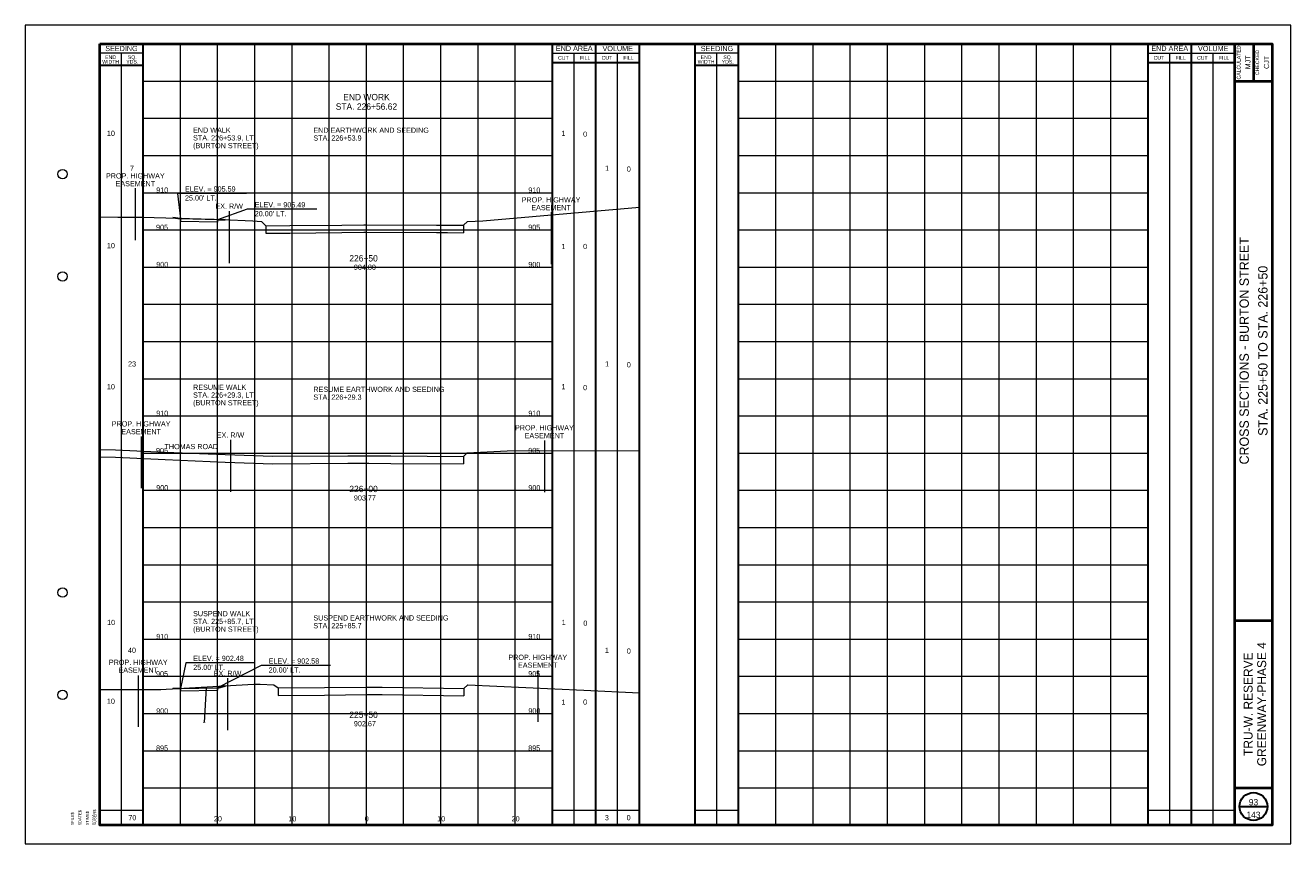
# Paper-space layout 'Layout1' of a CAD drawing. Header units: feet. Extents: x -1005 to 2379, y -670 to 6548.
# Tile 69 of 69: x -10 to 160, y 6438 to 6548. Entities that reach past the tile are written whole.
import ezdxf
from ezdxf.enums import TextEntityAlignment as Align

# ---------------------------------------------------------------- set-up
doc = ezdxf.new("R2010")
doc.units = ezdxf.units.FT
doc.header["$LTSCALE"] = 5
doc.header["$MEASUREMENT"] = 0
for name, pattern in [('DGN Style 2', [150.837143, 90.502286, -60.334857]), ('DGN Style 3', [211.172, 150.837143, -60.334857]), ('esmtshpr', [5.35, 1, -0.175, -0.175, 4]), ('rowex', [4.85, 0.8, -0.375, -0.375, 0.8, -0.3, 0.8, -0.3, 0.8, -0.3]), ('rowpr', [5.45, 1, -0.225, -0.225, 4])]:
    doc.linetypes.add(name, pattern=pattern)
for name, color, linetype, lineweight in [('PV_P_Walk', 241, 'Continuous', 13), ('PV_X_EOP', 7, 'DGN Style 3', 0), ('RW_P_Esmt_SH', 193, 'esmtshpr', 40), ('RW_P_Fee_RW', 193, 'rowpr', 40), ('RW_X_Fee_RW', 6, 'rowex', 30), ('SH_Border', 7, 'Continuous', 40), ('SH_Data', 7, 'Continuous', 0), ('SH_Major_Grid_Line', 254, 'Continuous', 13), ('SH_Text', 7, 'Continuous', 13), ('TX_P_20', 7, 'Continuous', 13), ('TX_P_5', 7, 'Continuous', 13), ('TX_P_Misc', 7, 'Continuous', 13), ('TX_X_5', 7, 'Continuous', 0), ('XS_P_Finished_Grade', 3, 'Continuous', 30), ('XS_X_Ground_Line', 3, 'DGN Style 2', 13)]:
    doc.layers.add(name, color=color, linetype=linetype, lineweight=lineweight)
doc.layers.add('SH_Cut_Line', color=7, linetype='DGN Style 3', lineweight=0, plot=False)
doc.layers.add('XS_P_Earthwork_Shapes', color=5, linetype='Continuous', lineweight=0, plot=False, transparency=0.5)
doc.styles.add('Slanted-Normal LS 0.50', font='font31.shx', dxfattribs={"height": 0.14})
doc.styles.add('Slanted-Sub Title', font='font31.shx', dxfattribs={"height": 0.17})
doc.styles.add('Style-CHAR_FAST_FONT', font='CHAR_FAST_FONT.shx')
doc.styles.add('Style-FONT1', font='FONT1.shx')
doc.styles.add('Style-font30', font='font30.shx')
doc.styles.add('Style-font31', font='font31.shx')
doc.styles.add('Style-font70', font='font70.shx')

# ---------------------------------------------------------------- blocks, each defined once
blk = doc.blocks.new('STAMP')
at = {"layer": 'TX_P_Misc', "linetype": 'Continuous', "lineweight": 13, "style": 'Style-CHAR_FAST_FONT'}
for s, p in [('$DATE$', (-0.573, 0)), ('$TIME$', (-0.373, 0)), ('$USER$', (-0.173, 0)), ('$FILE$', (-0.773, 0))]:
    blk.add_text(s, height=0.078, rotation=90, dxfattribs=at).set_placement(p, align=Align.TOP_LEFT)
blk = doc.blocks.new('XS POINT_463')
at = {"layer": 'PV_X_EOP'}
blk.add_line((0, 0.5), (0, -0.5), dxfattribs=at)
blk = doc.blocks.new('XS POINT_464')
at = {"layer": 'PV_X_EOP'}
blk.add_line((0, 0.5), (0, -0.5), dxfattribs=at)
blk = doc.blocks.new('XS POINT_465')
at = {"layer": 'RW_X_Fee_RW', "linetype": 'DGN Style 3', "lineweight": 0}
blk.add_line((0, 3.5), (0, -3.5), dxfattribs=at)
blk = doc.blocks.new('XS POINT_466')
at = {"layer": 'PV_X_EOP'}
blk.add_line((0, 0.5), (0, -0.5), dxfattribs=at)
blk = doc.blocks.new('XS POINT_467')
at = {"layer": 'RW_X_Fee_RW', "linetype": 'DGN Style 3', "lineweight": 0}
blk.add_line((0, 3.5), (0, -3.5), dxfattribs=at)
blk = doc.blocks.new('XS POINT_468')
at = {"layer": 'PV_X_EOP'}
blk.add_line((0, 0.5), (0, -0.5), dxfattribs=at)
blk = doc.blocks.new('XS POINT_469')
at = {"layer": 'PV_X_EOP'}
blk.add_line((0, 0.5), (0, -0.5), dxfattribs=at)
blk = doc.blocks.new('XS POINT_470')
at = {"layer": 'RW_X_Fee_RW', "linetype": 'DGN Style 3', "lineweight": 0}
blk.add_line((0, 3.5), (0, -3.5), dxfattribs=at)

psp = doc.layouts.get("Layout1")

# ---------------------------------------------------------------- linework, layer by layer
at = {"layer": 'PV_P_Walk'}
for p, q in [((10.83, 6521.47), (10.83, 6521.14)), ((15.83, 6521.37), (10.83, 6521.47)), ((15.83, 6521.37), (15.83, 6521.04)), ((15.83, 6521.04), (10.83, 6521.14)), ((10.83, 6458.36), (15.83, 6458.46)), ((10.83, 6458.36), (10.83, 6458.03)), ((15.83, 6458.46), (15.83, 6458.13)), ((10.83, 6458.03), (15.83, 6458.13))]:
    psp.add_line(p, q, dxfattribs=at)
at = {"layer": 'RW_P_Esmt_SH', "linetype": 'Continuous', "lineweight": 13}
for p, q in [((5.17, 6460.13), (5.17, 6453.23)), ((58.85, 6460.8), (58.85, 6453.9))]:
    psp.add_line(p, q, dxfattribs=at)
at = {"layer": 'RW_P_Fee_RW', "linetype": 'Continuous', "lineweight": 13}
for p, q in [((4.78, 6525.61), (4.78, 6518.61)), ((60.63, 6522.39), (60.63, 6515.39)), ((5.56, 6492.22), (5.56, 6485.28)), ((59.74, 6491.68), (59.74, 6484.75))]:
    psp.add_line(p, q, dxfattribs=at)
at = {"layer": 'SH_Border', "color": 7, "linetype": 'Continuous', "lineweight": 40}
for p, q in [((152.5, 6440), (152.5, 6545)), ((155, 6545), (155, 6540)), ((152.5, 6540), (157.5, 6540)), ((152.5, 6467.5), (157.5, 6467.5)), ((152.5, 6445), (157.5, 6445))]:
    psp.add_line(p, q, dxfattribs=at)
at = {"layer": 'SH_Border', "color": 7, "linetype": 'Continuous', "lineweight": 40, "flags": 128}
psp.add_lwpolyline([(0, 6545), (157.5, 6545), (157.5, 6440), (0, 6440), (0, 6545)], close=True, dxfattribs=at)
at = {"layer": 'SH_Border', "color": 7, "linetype": 'Continuous', "lineweight": 0}
for centre in [(-5, 6527.5), (-5, 6513.75), (-5, 6471.25), (-5, 6457.5)]:
    psp.add_circle(centre, 0.625, dxfattribs=at)
at = {"layer": 'SH_Cut_Line', "color": 7, "linetype": 'DGN Style 3', "lineweight": 0, "flags": 128}
psp.add_lwpolyline([(-10, 6437.5), (160, 6437.5), (160, 6547.5), (-10, 6547.5), (-10, 6437.5)], close=True, dxfattribs=at)
at = {"layer": 'SH_Data', "color": 7, "linetype": 'Continuous', "lineweight": 30}
for p, q in [((5.83, 6440), (5.83, 6545)), ((60.83, 6440), (60.83, 6545)), ((66.67, 6440), (66.67, 6545)), ((72.5, 6440), (72.5, 6545)), ((80, 6440), (80, 6545)), ((85.83, 6440), (85.83, 6545)), ((140.83, 6440), (140.83, 6545)), ((146.67, 6440), (146.67, 6545)), ((5.83, 6542.08), (0, 6542.08)), ((60.83, 6542.5), (72.5, 6542.5)), ((85.83, 6542.08), (80, 6542.08)), ((140.83, 6542.5), (152.5, 6542.5)), ((153.12, 6442.5), (156.88, 6442.5))]:
    psp.add_line(p, q, dxfattribs=at)
at = {"layer": 'SH_Data', "color": 7, "linetype": 'Continuous', "lineweight": 0}
for p, q in [((5.83, 6543.75), (0, 6543.75)), ((60.83, 6543.75), (72.5, 6543.75)), ((85.83, 6543.75), (80, 6543.75)), ((140.83, 6543.75), (152.5, 6543.75))]:
    psp.add_line(p, q, dxfattribs=at)
at = {"layer": 'SH_Data', "color": 7, "linetype": 'Continuous', "lineweight": 13}
for p, q in [((2.92, 6440), (2.92, 6543.75)), ((63.75, 6440), (63.75, 6543.75)), ((69.58, 6440), (69.58, 6543.75)), ((82.92, 6440), (82.92, 6543.75)), ((143.75, 6440), (143.75, 6543.75)), ((149.58, 6440), (149.58, 6543.75)), ((0, 6442), (5.83, 6442)), ((60.83, 6442), (72.5, 6442)), ((80, 6442), (85.83, 6442)), ((140.83, 6442), (152.5, 6442))]:
    psp.add_line(p, q, dxfattribs=at)
at = {"layer": 'SH_Data', "color": 7, "linetype": 'Continuous', "lineweight": 30}
psp.add_circle((155, 6442.5), 1.87, dxfattribs=at)
at = {"layer": 'SH_Major_Grid_Line', "color": 254, "linetype": 'Continuous', "lineweight": 13}
for p, q in [((10.83, 6440), (10.83, 6545)), ((15.83, 6440), (15.83, 6545)), ((20.83, 6440), (20.83, 6545)), ((25.83, 6440), (25.83, 6545)), ((30.83, 6440), (30.83, 6545)), ((35.83, 6440), (35.83, 6545)), ((40.83, 6440), (40.83, 6545)), ((45.83, 6440), (45.83, 6545)), ((50.83, 6440), (50.83, 6545)), ((55.83, 6440), (55.83, 6545)), ((90.83, 6440), (90.83, 6545)), ((95.83, 6440), (95.83, 6545)), ((100.83, 6440), (100.83, 6545)), ((105.83, 6440), (105.83, 6545)), ((110.83, 6440), (110.83, 6545)), ((115.83, 6440), (115.83, 6545)), ((120.83, 6440), (120.83, 6545)), ((125.83, 6440), (125.83, 6545)), ((130.83, 6440), (130.83, 6545)), ((135.83, 6440), (135.83, 6545)), ((5.83, 6540), (60.83, 6540)), ((85.83, 6540), (140.83, 6540)), ((5.83, 6535), (60.83, 6535)), ((85.83, 6535), (140.83, 6535)), ((5.83, 6530), (60.83, 6530)), ((85.83, 6530), (140.83, 6530)), ((5.83, 6525), (60.83, 6525)), ((85.83, 6525), (140.83, 6525)), ((5.83, 6520), (60.83, 6520)), ((85.83, 6520), (140.83, 6520)), ((5.83, 6515), (60.83, 6515)), ((85.83, 6515), (140.83, 6515)), ((5.83, 6510), (60.83, 6510)), ((85.83, 6510), (140.83, 6510)), ((5.83, 6505), (60.83, 6505)), ((85.83, 6505), (140.83, 6505)), ((5.83, 6500), (60.83, 6500)), ((85.83, 6500), (140.83, 6500)), ((5.83, 6495), (60.83, 6495)), ((85.83, 6495), (140.83, 6495)), ((5.83, 6490), (60.83, 6490)), ((85.83, 6490), (140.83, 6490)), ((5.83, 6485), (60.83, 6485)), ((85.83, 6485), (140.83, 6485)), ((5.83, 6480), (60.83, 6480)), ((85.83, 6480), (140.83, 6480)), ((5.83, 6475), (60.83, 6475)), ((85.83, 6475), (140.83, 6475)), ((5.83, 6470), (60.83, 6470)), ((85.83, 6470), (140.83, 6470)), ((5.83, 6465), (60.83, 6465)), ((85.83, 6465), (140.83, 6465)), ((5.83, 6460), (60.83, 6460)), ((85.83, 6460), (140.83, 6460)), ((5.83, 6455), (60.83, 6455)), ((85.83, 6455), (140.83, 6455)), ((5.83, 6450), (60.83, 6450)), ((85.83, 6450), (140.83, 6450)), ((5.83, 6445), (60.83, 6445)), ((85.83, 6445), (140.83, 6445))]:
    psp.add_line(p, q, dxfattribs=at)
at = {"layer": 'TX_P_5'}
for p, q in [((19.72, 6524.9), (10.45, 6524.9)), ((29.16, 6522.78), (19.82, 6522.78)), ((20.83, 6461.81), (11.56, 6461.81)), ((31.02, 6461.45), (21.69, 6461.45))]:
    psp.add_line(p, q, dxfattribs=at)
at = {"layer": 'TX_P_5', "flags": 128}
for points in [[(10.45, 6524.9), (10.83, 6521.47)], [(19.82, 6522.78), (15.83, 6521.37)], [(11.56, 6461.81), (10.83, 6458.36)], [(21.69, 6461.45), (15.83, 6458.46)]]:
    psp.add_lwpolyline(points, dxfattribs=at)
at = {"layer": 'XS_P_Earthwork_Shapes', "color": 1, "linetype": 'DGN Style 2', "lineweight": 0}
psp.add_line((14.31, 6458.5), (14.05, 6453.8), dxfattribs=at)
at = {"layer": 'XS_P_Earthwork_Shapes', "color": 1, "linetype": 'Continuous', "extrusion": (0, 0, -1)}
psp.add_solid([(-10.83, 6458.36), (-15.83, 6458.46), (-16.26, 6458.68)], dxfattribs=at)
at = {"layer": 'XS_P_Finished_Grade'}
for p, q in [((10.83, 6521.47), (9.83, 6521.6)), ((15.83, 6521.37), (16.83, 6521.38)), ((10.83, 6458.36), (9.83, 6458.3)), ((15.83, 6458.46), (16.83, 6458.72))]:
    psp.add_line(p, q, dxfattribs=at)
at = {"layer": 'XS_X_Ground_Line', "flags": 128}
for points in [[(0, 6521.77), (2.41, 6521.71), (5.76, 6521.7), (13.63, 6521.5), (15.36, 6521.46), (16.51, 6521.4), (20.57, 6521.21), (21.71, 6521.14), (22.31, 6520.56), (25.56, 6520.58), (32.54, 6520.65), (35.49, 6520.68), (35.9, 6520.68), (45.25, 6520.64), (46.71, 6520.64), (48.87, 6520.62), (49.41, 6521.11), (51.48, 6521.21), (72.5, 6523.05)], [(22.31, 6519.56), (25.56, 6519.58), (32.54, 6519.65), (35.49, 6519.68), (35.9, 6519.68), (45.25, 6519.64), (46.71, 6519.64), (48.87, 6519.62)], [(0, 6490.5), (2.12, 6490.44), (8.78, 6490.13), (16.85, 6489.8), (23.26, 6489.57), (33.32, 6489.63), (35.83, 6489.64), (36.17, 6489.64), (39.09, 6489.62), (48.87, 6489.56), (49.36, 6490.04), (54.75, 6490.3), (72.5, 6490.36)], [(0, 6489.5), (2.12, 6489.44), (8.78, 6489.13), (16.85, 6488.8), (23.26, 6488.57), (33.32, 6488.63), (35.83, 6488.64), (36.17, 6488.64), (39.09, 6488.62), (48.87, 6488.56)], [(0, 6458.24), (7.43, 6458.23), (8.22, 6458.21), (8.94, 6458.25), (20.72, 6458.95), (21.56, 6458.96), (23.4, 6458.87), (23.99, 6458.43), (30.21, 6458.48), (35.83, 6458.54), (36.85, 6458.56), (37.96, 6458.54), (48.9, 6458.37), (49.46, 6458.87), (65.04, 6458.14), (72.5, 6457.8)], [(23.99, 6457.43), (30.21, 6457.48), (35.83, 6457.54), (36.85, 6457.56), (37.96, 6457.54), (48.9, 6457.37)]]:
    psp.add_lwpolyline(points, dxfattribs=at)

# ---------------------------------------------------------------- block references
at = {"layer": 'PV_X_EOP'}
for name, p in [('XS POINT_469', (22.31, 6520.06)), ('XS POINT_468', (48.87, 6520.12)), ('XS POINT_466', (48.87, 6489.06)), ('XS POINT_463', (23.99, 6457.93)), ('XS POINT_464', (48.9, 6457.87))]:
    psp.add_blockref(name, p, dxfattribs=at)
at = {"layer": 'RW_X_Fee_RW', "linetype": 'DGN Style 3', "lineweight": 0}
for name, p in [('XS POINT_470', (17.39, 6519.04)), ('XS POINT_467', (17.56, 6488.28)), ('XS POINT_465', (17.17, 6456.24))]:
    psp.add_blockref(name, p, dxfattribs=at)
at = {"layer": 'TX_P_Misc', "linetype": 'Continuous', "lineweight": 13, "xscale": 5, "yscale": 5, "zscale": 5}
psp.add_blockref('STAMP', (0, 6440), dxfattribs=at)

# ---------------------------------------------------------------- texts
at = {"layer": 'RW_P_Esmt_SH', "linetype": 'Continuous', "lineweight": 13, "char_height": 0.7, "attachment_point": 2, "line_spacing_factor": 0.9, "style": 'Style-font31'}
for insert in [(5.17, 6462.23), (58.85, 6462.9)]:
    psp.add_mtext('PROP. HIGHWAY\\PEASEMENT', dxfattribs=dict(at, insert=insert))
at = {"layer": 'RW_P_Fee_RW', "linetype": 'Continuous', "lineweight": 13, "char_height": 0.7, "attachment_point": 2, "line_spacing_factor": 0.9, "style": 'Style-font31'}
for insert in [(4.78, 6527.61), (60.63, 6524.39), (5.56, 6494.28), (59.74, 6493.75)]:
    psp.add_mtext('PROP. HIGHWAY\\PEASEMENT', dxfattribs=dict(at, insert=insert))
at = {"layer": 'RW_X_Fee_RW', "linetype": 'Continuous', "lineweight": 0, "char_height": 0.7, "attachment_point": 2, "line_spacing_factor": 0.66, "style": 'Style-font31'}
for insert in [(17.39, 6523.54), (17.56, 6492.78), (17.17, 6460.74)]:
    psp.add_mtext('EX. R/W\\P', dxfattribs=dict(at, insert=insert))
at = {"layer": 'SH_Border', "color": 7, "linetype": 'Continuous', "lineweight": 0, "style": 'Style-FONT1'}
psp.add_text('`````', height=0.625, rotation=90, dxfattribs=at).set_placement((-0.38, 6440))
at = {"layer": 'SH_Data', "color": 7, "linetype": 'Continuous', "lineweight": 13, "style": 'Style-font30'}
for s, p in [('SEEDING', (2.92, 6544.38)), ('END AREA', (63.75, 6544.4)), ('VOLUME', (69.59, 6544.38)), ('SEEDING', (82.92, 6544.38)), ('END AREA', (143.75, 6544.4)), ('VOLUME', (149.59, 6544.38))]:
    psp.add_text(s, height=0.7, dxfattribs=at).set_placement(p, align=Align.MIDDLE_CENTER)
at = {"layer": 'SH_Data', "color": 7, "linetype": 'Continuous', "lineweight": 0, "style": 'Style-font30'}
for s, p in [('CUT', (62.29, 6543.12)), ('FILL', (65.21, 6543.12)), ('CUT', (68.13, 6543.12)), ('FILL', (71.04, 6543.12)), ('CUT', (142.29, 6543.12)), ('FILL', (145.21, 6543.12)), ('CUT', (148.13, 6543.12)), ('FILL', (151.04, 6543.12))]:
    psp.add_text(s, height=0.5, dxfattribs=at).set_placement(p, align=Align.MIDDLE_CENTER)
for s, p in [('CALCULATED', (152.76, 6542.5)), ('CHECKED', (155.26, 6542.5))]:
    psp.add_text(s, height=0.5, rotation=90, dxfattribs=at).set_placement(p, align=Align.TOP_CENTER)
at = {"layer": 'SH_Data', "color": 7, "linetype": 'Continuous', "lineweight": 13, "style": 'Style-font30'}
for s, p in [('MJT', (154.6, 6542.52)), ('CJT', (157.1, 6542.52))]:
    psp.add_text(s, height=0.7, rotation=90, dxfattribs=at).set_placement(p, align=Align.CENTER)
at = {"layer": 'SH_Data', "color": 7, "linetype": 'Continuous', "lineweight": 0, "style": 'Style-font70'}
psp.add_text('CROSS SECTIONS - BURTON STREET', height=1.25, rotation=90, dxfattribs=at).set_placement((153.75, 6503.75), align=Align.MIDDLE_CENTER)
at = {"layer": 'SH_Data', "style": 'Style-font70'}
psp.add_text('STA. 225+50 TO STA. 226+50', height=1.25, rotation=90, dxfattribs=at).set_placement((156.26, 6503.75), align=Align.MIDDLE_CENTER)
at = {"layer": 'SH_Data', "color": 7, "linetype": 'Continuous', "lineweight": 0, "char_height": 0.7, "attachment_point": 5, "line_spacing_factor": 0.728571, "style": 'Style-font30'}
for s, insert in [('\\H0.714286x;END\\PWIDTH', (1.46, 6542.9)), ('\\H0.714286x;SQ.\\PYDS.', (4.37, 6542.9)), ('\\H0.714286x;END\\PWIDTH', (81.46, 6542.9)), ('\\H0.714286x;SQ.\\PYDS.', (84.37, 6542.9))]:
    psp.add_mtext(s, dxfattribs=dict(at, insert=insert))
at = {"layer": 'SH_Data', "lineweight": 13, "char_height": 0.85, "attachment_point": 8, "line_spacing_factor": 0.6, "style": 'Style-font30'}
for s, insert in [('143\\P', (155, 6440.94)), ('\\P', (155, 6442.64))]:
    psp.add_mtext(s, dxfattribs=dict(at, insert=insert))
at = {"layer": 'SH_Text', "style": 'Style-font31'}
for s, p in [('910', (8.39, 6525)), ('910', (58.39, 6525)), ('905', (8.37, 6520)), ('905', (58.37, 6520)), ('900', (8.39, 6515)), ('900', (58.39, 6515)), ('910', (8.39, 6495)), ('910', (58.39, 6495)), ('905', (8.37, 6490)), ('905', (58.37, 6490)), ('900', (8.39, 6485)), ('900', (58.39, 6485)), ('910', (8.39, 6465)), ('910', (58.39, 6465)), ('905', (8.37, 6460)), ('905', (58.37, 6460)), ('900', (8.39, 6455)), ('900', (58.39, 6455)), ('895', (8.37, 6450)), ('895', (58.37, 6450)), ('20', (15.87, 6440.5)), ('10', (25.87, 6440.5)), ('0', (35.87, 6440.5)), ('0', (35.87, 6440.5)), ('10', (45.87, 6440.5)), ('20', (55.87, 6440.5))]:
    psp.add_text(s, height=0.7, dxfattribs=at).set_placement(p, align=Align.CENTER)
at = {"layer": 'SH_Text', "char_height": 0.7, "attachment_point": 1, "line_spacing_factor": 0.9, "style": 'Slanted-Sub Title'}
for s, insert in [('END EARTHWORK AND SEEDING\\PSTA. 226+53.9', (28.7, 6533.75)), ('RESUME EARTHWORK AND SEEDING\\PSTA. 226+29.3', (28.7, 6498.92)), ('SUSPEND EARTHWORK AND SEEDING\\PSTA. 225+85.7', (28.7, 6468.2))]:
    psp.add_mtext(s, dxfattribs=dict(at, insert=insert))
at = {"layer": 'SH_Text', "insert": (155.2, 6456.25), "char_height": 1.2, "attachment_point": 5, "rotation": 90, "line_spacing_factor": 0.9125, "style": 'Slanted-Normal LS 0.50'}
psp.add_mtext('\\Ffont70;TRU-W. RESERVE\\PGREENWAY-PHASE 4', dxfattribs=at)
at = {"layer": 'TX_P_20', "style": 'Slanted-Normal LS 0.50'}
for s, p in [('10', (1.5, 6532.98)), ('1', (62.3, 6532.98)), ('7', (4.34, 6528.29)), ('1', (68.16, 6528.29)), ('10', (1.5, 6517.89)), ('23', (4.34, 6501.99)), ('1', (68.16, 6501.99)), ('10', (1.5, 6498.92)), ('1', (62.3, 6498.92)), ('10', (1.53, 6467.24)), ('1', (62.33, 6467.24)), ('40', (4.33, 6463.5)), ('1', (68.14, 6463.5)), ('10', (1.5, 6456.65)), ('70', (4.38, 6441)), ('3', (68.13, 6441)), ('0', (71.05, 6441))]:
    psp.add_text(s, height=0.7, dxfattribs=at).set_placement(p, align=Align.MIDDLE_CENTER)
at = {"layer": 'TX_P_20', "char_height": 0.7, "attachment_point": 5, "line_spacing_factor": 0.6, "style": 'Slanted-Normal LS 0.50'}
for s, insert in [('0', (65.21, 6532.86)), ('0', (71.08, 6528.17)), ('1', (62.3, 6517.77)), ('0', (65.21, 6517.77)), ('0', (71.08, 6501.87)), ('0', (65.21, 6498.8)), ('0', (65.24, 6467.13)), ('0', (71.08, 6463.39)), ('1', (62.3, 6456.53)), ('0', (65.21, 6456.53))]:
    psp.add_mtext(s, dxfattribs=dict(at, insert=insert))
at = {"layer": 'TX_P_5', "style": 'Slanted-Sub Title'}
for s, p in [('226+50 ', (35.6, 6516.18)), ('226+00 ', (35.6, 6485.18)), ('225+50 ', (35.6, 6454.83))]:
    psp.add_text(s, height=0.85, dxfattribs=at).set_placement(p, align=Align.MIDDLE_CENTER)
at = {"layer": 'TX_P_5', "lineweight": 13}
for s, insert, char_height, attachment_point, line_spacing_factor, style in [('END WORK\\PSTA. 226+56.62', (35.83, 6537.21), 0.85, 5, 0.9, 'Slanted-Sub Title'), ('END WALK\\PSTA. 226+53.9, LT.\\P(BURTON STREET)', (12.54, 6533.76), 0.7, 1, 0.892896, 'Style-font31'), ('RESUME WALK\\PSTA. 226+29.3, LT.\\P(BURTON STREET)', (12.54, 6499.2), 0.7, 1, 0.892896, 'Style-font31'), ('SUSPEND WALK\\PSTA. 225+85.7, LT.\\P(BURTON STREET)', (12.54, 6468.77), 0.7, 1, 0.892896, 'Style-font31')]:
    psp.add_mtext(s, dxfattribs=dict(at, insert=insert, char_height=char_height, attachment_point=attachment_point, line_spacing_factor=line_spacing_factor, style=style))
at = {"layer": 'TX_P_5', "linetype": 'Continuous', "char_height": 0.7, "attachment_point": 1, "line_spacing_factor": 1.028571, "style": 'Style-font31'}
for s, insert in [("ELEV. = 905.59\\P25.00' LT.", (11.45, 6525.85)), ("ELEV. = 905.49\\P20.00' LT.", (20.82, 6523.73)), ('THOMAS ROAD', (8.7, 6491.23)), ("ELEV. = 902.48\\P25.00' LT.", (12.56, 6462.76)), ("ELEV. = 902.58\\P20.00' LT.", (22.69, 6462.4))]:
    psp.add_mtext(s, dxfattribs=dict(at, insert=insert))
at = {"layer": 'TX_P_5', "insert": (155, 6442.64), "char_height": 0.85, "attachment_point": 8, "line_spacing_factor": 0.9, "style": 'Style-font30'}
psp.add_mtext('93\\P', dxfattribs=at)
at = {"layer": 'TX_X_5', "style": 'Style-font31'}
for s, p in [('904.80', (35.62, 6515.33)), ('903.77', (35.62, 6484.33)), ('902.67', (35.62, 6453.98))]:
    psp.add_text(s, height=0.7, dxfattribs=at).set_placement(p, align=Align.TOP_CENTER)
at = {"layer": 'XS_P_Earthwork_Shapes', "color": 1, "lineweight": 13, "style": 'Slanted-Normal LS 0.50'}
psp.add_text('0.5', height=0.14, dxfattribs=at).set_placement((14.05, 6453.8), align=Align.MIDDLE_CENTER)

doc.saveas('drawing.dxf')
